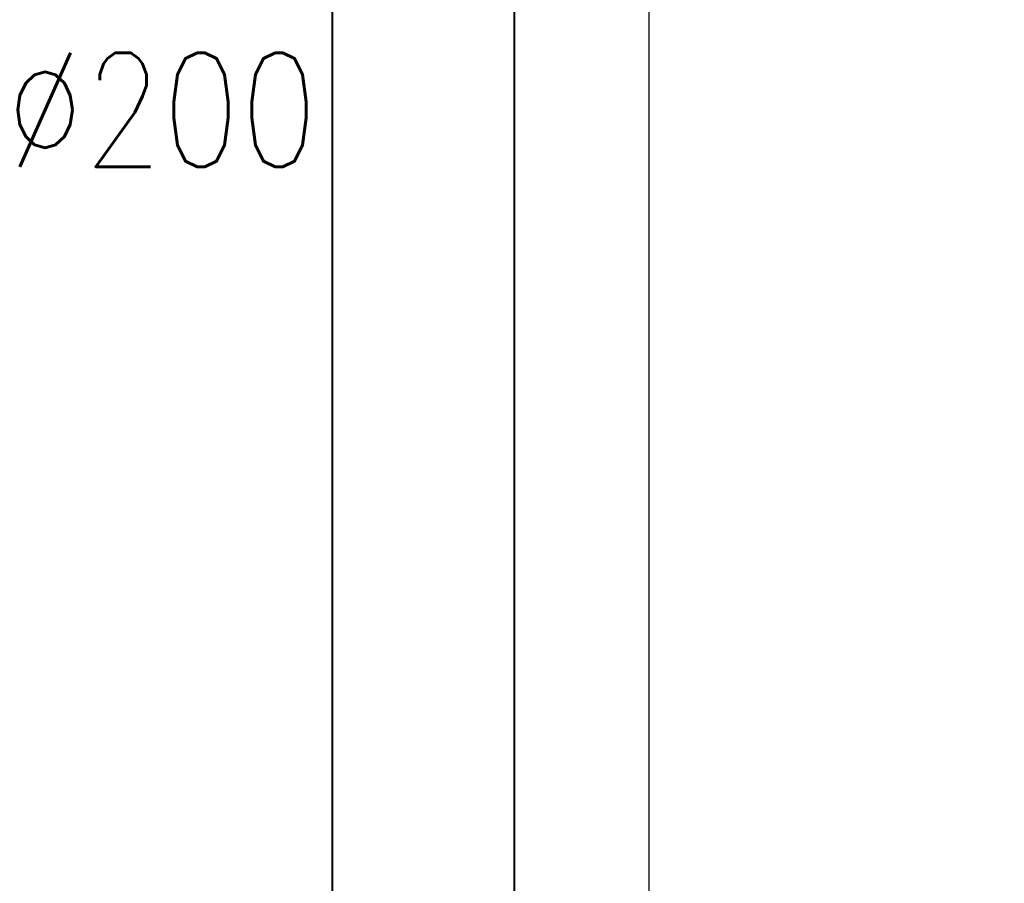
# Model space of a CAD drawing. Header units: millimetres. Extents: x -367720 to -162733, y 309172 to 337444.
# Tile 111 of 256: x -359827 to -358745, y 325929 to 326878. Entities that reach past the tile are written whole.
import ezdxf
from ezdxf.enums import TextEntityAlignment as Align

# ---------------------------------------------------------------- set-up
doc = ezdxf.new("R2010")
doc.units = ezdxf.units.MM
doc.header["$LTSCALE"] = 10
doc.header["$MEASUREMENT"] = 0
doc.layers.get('0').update_dxf_attribs({"color": 255, "lineweight": 13})
doc.layers.add('LATS_PIPE_REFRIGERANT', color=3, linetype='Continuous')
for name, color, linetype, lineweight in [('VZ1', 6, 'Continuous', 18), ('vzt-popis', 81, 'Continuous', 20), ('vzt-přívod', 2, 'Continuous', 40)]:
    doc.layers.add(name, color=color, linetype=linetype, lineweight=lineweight)
doc.styles.add('ROMANS', font='ROMANS.shx', dxfattribs={"height": 80})

# ---------------------------------------------------------------- blocks, each defined once
blk = doc.blocks.new('A$C44164CF6')
at = {"layer": 'LATS_PIPE_REFRIGERANT', "ltscale": 5}
blk.add_lwpolyline([(-672.6, 7794.7), (-672.6, 8239.7), (-4352.6, 8239.7), (-4352.6, -1570.3), (-3832.6, -1570.3), (-3832.6, -590.3), (-3423, -590.3)], dxfattribs=at)
at = {"layer": 'VZ1', "extrusion": (0, -1, -1.22461e-16), "style": 'ROMANS', "width": 0.8, "flags": 1}
for tag, p in [('MATERIAL', (-2269.1, 3112.5, -14812.2)), ('PRIRUBA', (-2269.1, 3112.5, -14812.2)), ('PRUTOK', (-2269.1, 3112.5, -14812.2)), ('PLOCHA', (-2269.1, 3112.5, -14812.2)), ('OBVOD', (-2269.1, 3112.5, -14812.2)), ('NAZEV', (-2269.1, 3112.5, -14812.2)), ('USEK', (-2269.1, 3112.5, -14812.2)), ('KOTA', (-2269.1, 3112.5, -14812.2)), ('TVAR', (-2269.1, 3112.5, -14812.2)), ('NB2', (-2269.1, 3112.5, -14812.2)), ('NB1', (-2269.1, 3112.5, -14812.2)), ('POS', (-2269.1, 3112.5, -14812.2)), ('DB', (-2269.1, 3112.5, -14812.2)), ('DA', (-2269.1, 3112.5, -14812.2)), ('B2', (-2269.1, 3112.5, -14812.2)), ('A2', (-2269.1, 3112.5, -14812.2)), ('B1', (-2269.1, 3112.5, -14812.2)), ('A1', (-2269.1, 3112.5, -14812.2)), ('LT', (-2269.1, 3112.5, -14812.2)), ('MATERIAL', (99885.3, 3112.5, -14812.2)), ('PRIRUBA', (99885.3, 3112.5, -14812.2)), ('PRUTOK', (99885.3, 3112.5, -14812.2)), ('PLOCHA', (99885.3, 3112.5, -14812.2)), ('OBVOD', (99885.3, 3112.5, -14812.2)), ('NAZEV', (99885.3, 3112.5, -14812.2)), ('USEK', (99885.3, 3112.5, -14812.2)), ('KOTA', (99885.3, 3112.5, -14812.2)), ('TVAR', (99885.3, 3112.5, -14812.2)), ('NB2', (99885.3, 3112.5, -14812.2)), ('NB1', (99885.3, 3112.5, -14812.2)), ('POS', (99885.3, 3112.5, -14812.2)), ('DB', (99885.3, 3112.5, -14812.2)), ('DA', (99885.3, 3112.5, -14812.2)), ('B2', (99885.3, 3112.5, -14812.2)), ('B1', (99885.3, 3112.5, -14812.2)), ('LT', (99885.3, 3112.5, -14812.2)), ('A2', (99885.3, 3112.5, -14812.2)), ('A1', (99885.3, 3112.5, -14812.2))]:
    blk.add_attdef(tag, p, '', height=1, rotation=180, dxfattribs=at)
at = {"layer": 'VZ1', "extrusion": (1.22461e-16, 1, 4.44089e-16), "style": 'ROMANS', "width": 0.8, "flags": 1}
for tag, p in [('MATERIAL', (2269.1, 2852.5, 14812.2)), ('PRIRUBA', (2269.1, 2852.5, 14812.2)), ('IZOLACE', (2269.1, 2852.5, 14812.2)), ('PRUTOK', (2269.1, 2852.5, 14812.2)), ('PLOCHA', (2269.1, 2852.5, 14812.2)), ('NASTCE', (2269.1, 2852.5, 14812.2)), ('OBVOD', (2269.1, 2852.5, 14812.2)), ('NAZEV', (2269.1, 2852.5, 14812.2)), ('USEK', (2269.1, 2852.5, 14812.2)), ('KOTA', (2269.1, 2852.5, 14812.2)), ('TVAR', (2269.1, 2852.5, 14812.2)), ('NB2', (2269.1, 2852.5, 14812.2)), ('NB1', (2269.1, 2852.5, 14812.2)), ('POS', (2269.1, 2852.5, 14812.2)), ('VS', (2269.1, 2852.5, 14812.2)), ('B1', (2269.1, 2852.5, 14812.2)), ('A1', (2269.1, 2852.5, 14812.2)), ('LT', (2269.1, 2852.5, 14812.2)), ('MATERIAL', (-99885.3, 2852.5, 14812.2)), ('PRIRUBA', (-99885.3, 2852.5, 14812.2)), ('IZOLACE', (-99885.3, 2852.5, 14812.2)), ('PRUTOK', (-99885.3, 2852.5, 14812.2)), ('PLOCHA', (-99885.3, 2852.5, 14812.2)), ('NASTCE', (-99885.3, 2852.5, 14812.2)), ('OBVOD', (-99885.3, 2852.5, 14812.2)), ('NAZEV', (-99885.3, 2852.5, 14812.2)), ('USEK', (-99885.3, 2852.5, 14812.2)), ('KOTA', (-99885.3, 2852.5, 14812.2)), ('TVAR', (-99885.3, 2852.5, 14812.2)), ('NB2', (-99885.3, 2852.5, 14812.2)), ('NB1', (-99885.3, 2852.5, 14812.2)), ('POS', (-99885.3, 2852.5, 14812.2)), ('B1', (-99885.3, 2852.5, 14812.2)), ('VS', (-99885.3, 2852.5, 14812.2)), ('LT', (-99885.3, 2852.5, 14812.2)), ('A1', (-99885.3, 2852.5, 14812.2))]:
    blk.add_attdef(tag, p, '', height=1, dxfattribs=at)
blk = doc.blocks.new('A$C44067DDB')
at = {"layer": 'vzt-přívod'}
for p, q in [((5799.6875, 4607.3146), (5799.6875, 14639.3963)), ((5999.6874, 4607.3146), (5999.6874, 14639.3963))]:
    blk.add_line(p, q, dxfattribs=at)
at = {"layer": 'VZ1', "extrusion": (1.04009e-13, 1, -4.87544e-15), "style": 'ROMANS', "width": 0.8, "flags": 1}
for tag in ['KOTA', 'USEK', 'TVAR', 'POS', 'NB2', 'NB1', 'VS', 'LT', 'D']:
    blk.add_attdef(tag, (-111318.983, 5039.0799, 11669.1415), '', height=1, dxfattribs=at)
at = {"layer": 'VZ1', "extrusion": (1, -3.06152e-16, 0), "style": 'ROMANS', "width": 0.8, "flags": 1}
for tag in ['NB2', 'NB1', 'PRUTOK', 'USEK', 'KOTA', 'NAZEV', 'PRIRUBA2', 'POS', 'MATERIAL', 'PRUMER', 'PLOCHA', 'LT', 'UHEL', 'R', 'D', 'TVAR']:
    blk.add_attdef(tag, (11669.1415, 5039.0799, 111318.983), '', height=1, rotation=90, dxfattribs=at)
at = {"layer": 'VZ1', "extrusion": (-2.71917e-32, 1, -4.44089e-16), "style": 'ROMANS', "width": 0.8, "flags": 1}
for tag, p in [('MATERIAL', (-177204.9859, 2943.2966, 11491.6104)), ('PRIRUBA', (-177204.9859, 2943.2966, 11491.6104)), ('PRUTOK', (-177204.9859, 2943.2966, 11491.6104)), ('PLOCHA', (-177204.9859, 2943.2966, 11491.6104)), ('OBVOD', (-177204.9859, 2943.2966, 11491.6104)), ('NAZEV', (-177204.9859, 2943.2966, 11491.6104)), ('KOTA', (-177204.9859, 2943.2966, 11491.6104)), ('USEK', (-177204.9859, 2943.2966, 11491.6104)), ('TVAR', (-177204.9859, 2943.2966, 11491.6104)), ('NBN', (-177204.9859, 2943.2966, 11491.6104)), ('POS', (-177204.9859, 2943.2966, 11491.6104)), ('NB3', (-177204.9859, 2943.2966, 11491.6104)), ('VS', (-177204.9859, 2943.2966, 11491.6104)), ('LT', (-177204.9859, 2943.2966, 11491.6104)), ('B', (-177204.9859, 2943.2966, 11491.6104)), ('R', (-177204.9859, 2943.2966, 11491.6104)), ('A', (-177204.9859, 2943.2966, 11491.6104)), ('MATERIAL', (-11332.888, 6131.7212, 9501.275)), ('MATERIAL', (-11332.9671, 2943.2966, 9501.275)), ('PRIRUBA', (-11332.888, 6131.7212, 9501.275)), ('PRIRUBA', (-11332.9671, 2943.2966, 9501.275)), ('PRUTOK', (-11332.888, 6131.7212, 9501.275)), ('PRUTOK', (-11332.9671, 2943.2966, 9501.275)), ('PLOCHA', (-11332.888, 6131.7212, 9501.275)), ('PLOCHA', (-11332.9671, 2943.2966, 9501.275)), ('OBVOD', (-11332.888, 6131.7212, 9501.275)), ('OBVOD', (-11332.9671, 2943.2966, 9501.275)), ('NAZEV', (-11332.888, 6131.7212, 9501.275)), ('NAZEV', (-11332.9671, 2943.2966, 9501.275)), ('KOTA', (-11332.888, 6131.7212, 9501.275)), ('USEK', (-11332.888, 6131.7212, 9501.275)), ('KOTA', (-11332.9671, 2943.2966, 9501.275)), ('USEK', (-11332.9671, 2943.2966, 9501.275)), ('TVAR', (-11332.888, 6131.7212, 9501.275)), ('TVAR', (-11332.9671, 2943.2966, 9501.275)), ('NBN', (-11332.888, 6131.7212, 9501.275)), ('NBN', (-11332.9671, 2943.2966, 9501.275)), ('POS', (-11332.888, 6131.7212, 9501.275)), ('NB3', (-11332.888, 6131.7212, 9501.275)), ('POS', (-11332.9671, 2943.2966, 9501.275)), ('NB3', (-11332.9671, 2943.2966, 9501.275)), ('VS', (-11332.888, 6131.7212, 9501.275)), ('LT', (-11332.888, 6131.7212, 9501.275)), ('VS', (-11332.9671, 2943.2966, 9501.275)), ('LT', (-11332.9671, 2943.2966, 9501.275)), ('B', (-11332.888, 6131.7212, 9501.275)), ('R', (-11332.888, 6131.7212, 9501.275)), ('A', (-11332.888, 6131.7212, 9501.275)), ('B', (-11332.9671, 2943.2966, 9501.275)), ('R', (-11332.9671, 2943.2966, 9501.275)), ('A', (-11332.9671, 2943.2966, 9501.275)), ('MATERIAL', (-109446.9123, 2943.2966, 9501.275)), ('PRIRUBA', (-109446.9123, 2943.2966, 9501.275)), ('PRUTOK', (-109446.9123, 2943.2966, 9501.275)), ('PLOCHA', (-109446.9123, 2943.2966, 9501.275)), ('OBVOD', (-109446.9123, 2943.2966, 9501.275)), ('NAZEV', (-109446.9123, 2943.2966, 9501.275)), ('KOTA', (-109446.9123, 2943.2966, 9501.275)), ('USEK', (-109446.9123, 2943.2966, 9501.275)), ('TVAR', (-109446.9123, 2943.2966, 9501.275)), ('NBN', (-109446.9123, 2943.2966, 9501.275)), ('POS', (-109446.9123, 2943.2966, 9501.275)), ('NB3', (-109446.9123, 2943.2966, 9501.275)), ('VS', (-109446.9123, 2943.2966, 9501.275)), ('LT', (-109446.9123, 2943.2966, 9501.275)), ('B', (-109446.9123, 2943.2966, 9501.275)), ('R', (-109446.9123, 2943.2966, 9501.275)), ('A', (-109446.9123, 2943.2966, 9501.275))]:
    blk.add_attdef(tag, p, '', height=1, dxfattribs=at)
at = {"layer": 'VZ1', "extrusion": (-1, 0, 0), "style": 'ROMANS', "width": 0.8, "flags": 1}
for tag, p in [('NB3', (-11312.8354, 2943.2966, -178642.0188)), ('PRUTOK', (-11312.8354, 2943.2966, -178642.0188)), ('USEK', (-11312.8354, 2943.2966, -178642.0188)), ('VS', (-11312.8354, 2943.2966, -178642.0188)), ('NAZEV', (-11312.8354, 2943.2966, -178642.0188)), ('KOTA', (-11312.8354, 2943.2966, -178642.0188)), ('POS', (-11312.8354, 2943.2966, -178642.0188)), ('MATERIAL', (-11312.8354, 2943.2966, -178642.0188)), ('PRIRUBA', (-11312.8354, 2943.2966, -178642.0188)), ('PLOCHA', (-11312.8354, 2943.2966, -178642.0188)), ('OBVOD', (-11312.8354, 2943.2966, -178642.0188)), ('R', (-11312.8354, 2943.2966, -178642.0188)), ('LT', (-11312.8354, 2943.2966, -178642.0188)), ('B', (-11312.8354, 2943.2966, -178642.0188)), ('A', (-11312.8354, 2943.2966, -178642.0188)), ('TVAR', (-11312.8354, 2943.2966, -178642.0188)), ('NB3', (-9322.5, 6131.7212, -12769.9209)), ('PRUTOK', (-9322.5, 6131.7212, -12769.9209)), ('USEK', (-9322.5, 6131.7212, -12769.9209)), ('VS', (-9322.5, 6131.7212, -12769.9209)), ('NAZEV', (-9322.5, 6131.7212, -12769.9209)), ('KOTA', (-9322.5, 6131.7212, -12769.9209)), ('POS', (-9322.5, 6131.7212, -12769.9209)), ('MATERIAL', (-9322.5, 6131.7212, -12769.9209)), ('PRIRUBA', (-9322.5, 6131.7212, -12769.9209)), ('PLOCHA', (-9322.5, 6131.7212, -12769.9209)), ('OBVOD', (-9322.5, 6131.7212, -12769.9209)), ('R', (-9322.5, 6131.7212, -12769.9209)), ('LT', (-9322.5, 6131.7212, -12769.9209)), ('B', (-9322.5, 6131.7212, -12769.9209)), ('A', (-9322.5, 6131.7212, -12769.9209)), ('TVAR', (-9322.5, 6131.7212, -12769.9209)), ('NB3', (-9322.5, 2943.2966, -12770)), ('PRUTOK', (-9322.5, 2943.2966, -12770)), ('USEK', (-9322.5, 2943.2966, -12770)), ('VS', (-9322.5, 2943.2966, -12770)), ('NAZEV', (-9322.5, 2943.2966, -12770)), ('KOTA', (-9322.5, 2943.2966, -12770)), ('POS', (-9322.5, 2943.2966, -12770)), ('MATERIAL', (-9322.5, 2943.2966, -12770)), ('PRIRUBA', (-9322.5, 2943.2966, -12770)), ('PLOCHA', (-9322.5, 2943.2966, -12770)), ('OBVOD', (-9322.5, 2943.2966, -12770)), ('R', (-9322.5, 2943.2966, -12770)), ('LT', (-9322.5, 2943.2966, -12770)), ('B', (-9322.5, 2943.2966, -12770)), ('A', (-9322.5, 2943.2966, -12770)), ('TVAR', (-9322.5, 2943.2966, -12770)), ('NB3', (-9322.5, 2943.2966, -110883.9452)), ('PRUTOK', (-9322.5, 2943.2966, -110883.9452)), ('USEK', (-9322.5, 2943.2966, -110883.9452)), ('VS', (-9322.5, 2943.2966, -110883.9452)), ('NAZEV', (-9322.5, 2943.2966, -110883.9452)), ('KOTA', (-9322.5, 2943.2966, -110883.9452)), ('POS', (-9322.5, 2943.2966, -110883.9452)), ('MATERIAL', (-9322.5, 2943.2966, -110883.9452)), ('PRIRUBA', (-9322.5, 2943.2966, -110883.9452)), ('PLOCHA', (-9322.5, 2943.2966, -110883.9452)), ('OBVOD', (-9322.5, 2943.2966, -110883.9452)), ('R', (-9322.5, 2943.2966, -110883.9452)), ('LT', (-9322.5, 2943.2966, -110883.9452)), ('B', (-9322.5, 2943.2966, -110883.9452)), ('A', (-9322.5, 2943.2966, -110883.9452)), ('TVAR', (-9322.5, 2943.2966, -110883.9452))]:
    blk.add_attdef(tag, p, '', height=1, rotation=270, dxfattribs=at)
at = {"layer": 'VZ1', "extrusion": (1, -2.32324e-14, 0), "style": 'ROMANS', "width": 0.8, "flags": 1}
for tag in ['NB2', 'NB1', 'PRUTOK', 'USEK', 'KOTA', 'NAZEV', 'PRIRUBA2', 'POS', 'MATERIAL', 'PRUMER', 'PLOCHA', 'LT', 'UHEL', 'R', 'D', 'TVAR']:
    blk.add_attdef(tag, (11224.1742, 2147.9426, 13745.0379), '', height=1, rotation=270, dxfattribs=at)
at = {"layer": 'VZ1', "extrusion": (-1.83691e-16, -1, 0), "style": 'ROMANS', "width": 0.8, "flags": 1}
for tag in ['POZNAMKA', 'NB2', 'NB1', 'DATA-HODNOTA', 'DATA-KLIC', 'PRUTOK', 'USEK', 'DRUHTLUM', 'ZETA', 'PR', 'TYP', 'NAZEV', 'POS', 'VETA']:
    blk.add_attdef(tag, (111863.9472, 3000, -10940.785), '', height=1, dxfattribs=at)
at = {"layer": 'VZ1', "extrusion": (0, 1, -1.26974e-15), "style": 'ROMANS', "width": 0.8, "flags": 1}
for tag in ['PRIRUBA2', 'MATERIAL', 'PRUMER', 'IZOLACE', 'PRUTOK', 'PLOCHA', 'NASTCE', 'NAZEV', 'KOTA', 'USEK', 'TVAR', 'POS', 'NB2', 'NB1', 'VS', 'LT', 'D']:
    blk.add_attdef(tag, (-111858.983, 2389.3275, 10075), '', height=1, dxfattribs=at)
at = {"layer": 'VZ1', "style": 'ROMANS', "width": 0.8, "flags": 1}
for tag in ['VS', 'OBVOD', 'USEK', 'IZOLACE', 'NASTCE', 'PRUTOK', 'KOTA', 'POS', 'PRIRUBA', 'PLOCHA', 'A1', 'TVAR', 'NB2', 'NB1', 'NAZEV', 'MATERIAL', 'LT', 'B1']:
    blk.add_attdef(tag, (12740, 9530), '', height=1, rotation=270, dxfattribs=at)
at = {"layer": 'VZ1', "extrusion": (0, -1, 0), "style": 'ROMANS', "width": 0.8, "flags": 1}
for tag, p in [('NBN', (179201.405, 2639.0523, -9490.3354)), ('NB3', (179201.405, 2639.0523, -9490.3354)), ('PRUTOK', (179201.405, 2639.0523, -9490.3354)), ('USEK', (179201.405, 2639.0523, -9490.3354)), ('VS', (179201.405, 2639.0523, -9490.3354)), ('NAZEV', (179201.405, 2639.0523, -9490.3354)), ('KOTA', (179201.405, 2639.0523, -9490.3354)), ('POS', (179201.405, 2639.0523, -9490.3354)), ('MATERIAL', (179201.405, 2639.0523, -9490.3354)), ('PRIRUBA', (179201.405, 2639.0523, -9490.3354)), ('PLOCHA', (179201.405, 2639.0523, -9490.3354)), ('OBVOD', (179201.405, 2639.0523, -9490.3354)), ('R', (179201.405, 2639.0523, -9490.3354)), ('LT', (179201.405, 2639.0523, -9490.3354)), ('B', (179201.405, 2639.0523, -9490.3354)), ('A', (179201.405, 2639.0523, -9490.3354)), ('TVAR', (179201.405, 2639.0523, -9490.3354)), ('NBN', (13329.3863, 2639.0523, -7500)), ('NB3', (13329.3863, 2639.0523, -7500)), ('PRUTOK', (13329.3863, 2639.0523, -7500)), ('USEK', (13329.3863, 2639.0523, -7500)), ('VS', (13329.3863, 2639.0523, -7500)), ('NAZEV', (13329.3863, 2639.0523, -7500)), ('KOTA', (13329.3863, 2639.0523, -7500)), ('POS', (13329.3863, 2639.0523, -7500)), ('MATERIAL', (13329.3863, 2639.0523, -7500)), ('PRIRUBA', (13329.3863, 2639.0523, -7500)), ('PLOCHA', (13329.3863, 2639.0523, -7500)), ('OBVOD', (13329.3863, 2639.0523, -7500)), ('R', (13329.3863, 2639.0523, -7500)), ('LT', (13329.3863, 2639.0523, -7500)), ('B', (13329.3863, 2639.0523, -7500)), ('A', (13329.3863, 2639.0523, -7500)), ('TVAR', (13329.3863, 2639.0523, -7500)), ('TVAR', (111443.3315, 2639.0523, -7500)), ('A', (111443.3315, 2639.0523, -7500)), ('B', (111443.3315, 2639.0523, -7500)), ('LT', (111443.3315, 2639.0523, -7500)), ('R', (111443.3315, 2639.0523, -7500)), ('OBVOD', (111443.3315, 2639.0523, -7500)), ('PLOCHA', (111443.3315, 2639.0523, -7500)), ('PRIRUBA', (111443.3315, 2639.0523, -7500)), ('MATERIAL', (111443.3315, 2639.0523, -7500)), ('POS', (111443.3315, 2639.0523, -7500)), ('KOTA', (111443.3315, 2639.0523, -7500)), ('NAZEV', (111443.3315, 2639.0523, -7500)), ('VS', (111443.3315, 2639.0523, -7500)), ('USEK', (111443.3315, 2639.0523, -7500)), ('PRUTOK', (111443.3315, 2639.0523, -7500)), ('NB3', (111443.3315, 2639.0523, -7500)), ('NBN', (111443.3315, 2639.0523, -7500)), ('NBN', (111443.3315, 2639.0523, -7500)), ('NB3', (111443.3315, 2639.0523, -7500)), ('PRUTOK', (111443.3315, 2639.0523, -7500)), ('USEK', (111443.3315, 2639.0523, -7500)), ('VS', (111443.3315, 2639.0523, -7500)), ('NAZEV', (111443.3315, 2639.0523, -7500)), ('KOTA', (111443.3315, 2639.0523, -7500)), ('POS', (111443.3315, 2639.0523, -7500)), ('MATERIAL', (111443.3315, 2639.0523, -7500)), ('PRIRUBA', (111443.3315, 2639.0523, -7500)), ('PLOCHA', (111443.3315, 2639.0523, -7500)), ('OBVOD', (111443.3315, 2639.0523, -7500)), ('R', (111443.3315, 2639.0523, -7500)), ('LT', (111443.3315, 2639.0523, -7500)), ('B', (111443.3315, 2639.0523, -7500)), ('A', (111443.3315, 2639.0523, -7500)), ('TVAR', (111443.3315, 2639.0523, -7500))]:
    blk.add_attdef(tag, p, '', height=1, rotation=90, dxfattribs=at)
at = {"layer": 'VZ1', "extrusion": (2.83287e-14, -1, 0), "style": 'ROMANS', "width": 0.8, "flags": 1}
for tag, p in [('IZOLACE', (4619.6938, 3000, -5099.5832)), ('NASTCE', (4619.6938, 3000, -5099.5832)), ('NB2', (4619.6938, 3000, -5099.5832)), ('NB1', (4619.6938, 3000, -5099.5832)), ('VS', (4619.6938, 3000, -5099.5832)), ('PRUTOK', (4619.6938, 3000, -5099.5832)), ('USEK', (4619.6938, 3000, -5099.5832)), ('KOTA', (4619.6938, 3000, -5099.5832)), ('NAZEV', (4619.6938, 3000, -5099.5832)), ('PRIRUBA2', (4619.6938, 3000, -5099.5832)), ('POS', (4619.6938, 3000, -5099.5832)), ('MATERIAL', (4619.6938, 3000, -5099.5832)), ('PRUMER', (4619.6938, 3000, -5099.5832)), ('PLOCHA', (4619.6938, 3000, -5099.5832)), ('LT', (4619.6938, 3000, -5099.5832)), ('D', (4619.6938, 3000, -5099.5832)), ('TVAR', (4619.6938, 3000, -5099.5832)), ('IZOLACE', (102733.639, 3000, -4512.6709)), ('NASTCE', (102733.639, 3000, -4512.6709)), ('NB2', (102733.639, 3000, -4512.6709)), ('NB1', (102733.639, 3000, -4512.6709)), ('VS', (102733.639, 3000, -4512.6709)), ('PRUTOK', (102733.639, 3000, -4512.6709)), ('USEK', (102733.639, 3000, -4512.6709)), ('KOTA', (102733.639, 3000, -4512.6709)), ('NAZEV', (102733.639, 3000, -4512.6709)), ('PRIRUBA2', (102733.639, 3000, -4512.6709)), ('POS', (102733.639, 3000, -4512.6709)), ('MATERIAL', (102733.639, 3000, -4512.6709)), ('PRUMER', (102733.639, 3000, -4512.6709)), ('PLOCHA', (102733.639, 3000, -4512.6709)), ('LT', (102733.639, 3000, -4512.6709)), ('D', (102733.639, 3000, -4512.6709)), ('TVAR', (102733.639, 3000, -4512.6709))]:
    blk.add_attdef(tag, p, '', height=1, dxfattribs=at)
at = {"layer": 'vzt-popis', "style": 'ROMANS', "width": 0.8}
blk.add_text('%%C200', height=125, dxfattribs=at).set_placement((5612.1485, 14158.9795), align=Align.MIDDLE_CENTER)
at = {"layer": 'vzt-přívod', "lineweight": 30, "extrusion": (-1, 0, 0), "style": 'ROMANS', "width": 0.8, "flags": 1}
for p in [(-11312.8354, 2943.2966, -178642.0188), (-9322.5, 6131.7212, -12769.9209), (-9322.5, 2943.2966, -12770), (-9322.5, 2943.2966, -110883.9452)]:
    blk.add_attdef('NBN', p, '', height=1, rotation=270, dxfattribs=at)
at = {"layer": 'vzt-přívod', "lineweight": 30, "extrusion": (0.707107, 0.707107, 0), "style": 'ROMANS', "width": 0.8, "flags": 1}
for tag, p in [('PRIRUBA2', (-1079.1254, 2936.5022, 15975.6328)), ('MATERIAL', (-1079.1254, 2936.5022, 15975.6328)), ('PRUMER', (-1079.1254, 2936.5022, 15975.6328)), ('IZOLACE', (-1079.1254, 2936.5022, 15975.6328)), ('PRUTOK', (-1079.1254, 2936.5022, 15975.6328)), ('PLOCHA', (-1079.1254, 2936.5022, 15975.6328)), ('NASTCE', (-1079.1254, 2936.5022, 15975.6328)), ('NAZEV', (-1079.1254, 2936.5022, 15975.6328)), ('KOTA', (-1079.1254, 2936.5022, 15975.6328)), ('USEK', (-1079.1254, 2936.5022, 15975.6328)), ('TVAR', (-1079.1254, 2936.5022, 15975.6328)), ('POS', (-1079.1254, 2936.5022, 15975.6328)), ('NB2', (-1079.1254, 2936.5022, 15975.6328)), ('NB1', (-1079.1254, 2936.5022, 15975.6328)), ('VS', (-1079.1254, 2936.5022, 15975.6328)), ('LT', (-1079.1254, 2936.5022, 15975.6328)), ('D', (-1079.1254, 2936.5022, 15975.6328)), ('PRIRUBA2', (-70456.1614, 2936.5022, 85352.6688)), ('MATERIAL', (-70456.1614, 2936.5022, 85352.6688)), ('PRUMER', (-70456.1614, 2936.5022, 85352.6688)), ('IZOLACE', (-70456.1614, 2936.5022, 85352.6688)), ('PRUTOK', (-70456.1614, 2936.5022, 85352.6688)), ('PLOCHA', (-70456.1614, 2936.5022, 85352.6688)), ('NASTCE', (-70456.1614, 2936.5022, 85352.6688)), ('NAZEV', (-70456.1614, 2936.5022, 85352.6688)), ('KOTA', (-70456.1614, 2936.5022, 85352.6688)), ('USEK', (-70456.1614, 2936.5022, 85352.6688)), ('TVAR', (-70456.1614, 2936.5022, 85352.6688)), ('POS', (-70456.1614, 2936.5022, 85352.6688)), ('NB2', (-70456.1614, 2936.5022, 85352.6688)), ('NB1', (-70456.1614, 2936.5022, 85352.6688)), ('VS', (-70456.1614, 2936.5022, 85352.6688)), ('LT', (-70456.1614, 2936.5022, 85352.6688)), ('D', (-70456.1614, 2936.5022, 85352.6688))]:
    blk.add_attdef(tag, p, '', height=1, dxfattribs=at)
at = {"layer": 'vzt-přívod', "lineweight": 30, "style": 'ROMANS', "width": 0.8, "flags": 1}
for tag, p in [('USEK', (11882.7585, 10460.1981, 2936.5022)), ('UHEL', (11882.7585, 10460.1981, 2936.5022)), ('PRUTOK', (11882.7585, 10460.1981, 2936.5022)), ('KOTA', (11882.7585, 10460.1981, 2936.5022)), ('PRIRUBA2', (11882.7585, 10460.1981, 2936.5022)), ('POS', (11882.7585, 10460.1981, 2936.5022)), ('PRUMER', (11882.7585, 10460.1981, 2936.5022)), ('PLOCHA', (11882.7585, 10460.1981, 2936.5022)), ('TVAR', (11882.7585, 10460.1981, 2936.5022)), ('NB2', (11882.7585, 10460.1981, 2936.5022)), ('NB1', (11882.7585, 10460.1981, 2936.5022)), ('NAZEV', (11882.7585, 10460.1981, 2936.5022)), ('MATERIAL', (11882.7585, 10460.1981, 2936.5022)), ('LT', (11882.7585, 10460.1981, 2936.5022)), ('R', (11882.7585, 10460.1981, 2936.5022)), ('D', (11882.7585, 10460.1981, 2936.5022)), ('USEK', (109996.7036, 10460.1981, 2936.5022)), ('UHEL', (109996.7036, 10460.1981, 2936.5022)), ('PRUTOK', (109996.7036, 10460.1981, 2936.5022)), ('KOTA', (109996.7036, 10460.1981, 2936.5022)), ('PRIRUBA2', (109996.7036, 10460.1981, 2936.5022)), ('POS', (109996.7036, 10460.1981, 2936.5022)), ('PRUMER', (109996.7036, 10460.1981, 2936.5022)), ('PLOCHA', (109996.7036, 10460.1981, 2936.5022)), ('TVAR', (109996.7036, 10460.1981, 2936.5022)), ('NB2', (109996.7036, 10460.1981, 2936.5022)), ('NB1', (109996.7036, 10460.1981, 2936.5022)), ('NAZEV', (109996.7036, 10460.1981, 2936.5022)), ('MATERIAL', (109996.7036, 10460.1981, 2936.5022)), ('LT', (109996.7036, 10460.1981, 2936.5022)), ('R', (109996.7036, 10460.1981, 2936.5022)), ('D', (109996.7036, 10460.1981, 2936.5022))]:
    blk.add_attdef(tag, p, '', height=1, rotation=270, dxfattribs=at)
at = {"layer": 'vzt-přívod', "lineweight": 30, "extrusion": (-1, 0, 1.77636e-15), "style": 'ROMANS', "width": 0.8, "flags": 1}
for tag in ['IZOLACE', 'NASTCE', 'NB2', 'NB1', 'VS', 'PRUTOK', 'USEK', 'KOTA', 'NAZEV', 'POS', 'MATERIAL', 'PRIRUBA', 'PLOCHA', 'OBVOD', 'LT', 'B1', 'A1', 'TVAR']:
    blk.add_attdef(tag, (-9530, 2813.2966, -12620), '', height=1, dxfattribs=at)

msp = doc.modelspace()

# ---------------------------------------------------------------- block references
msp.add_blockref('A$C44164CF6', (-354782.9, 318920.1))

# ---------------------------------------------------------------- next in the draw order: block references
msp.add_blockref('A$C44067DDB', (-365282.9, 312620.1))

doc.saveas('drawing.dxf')
